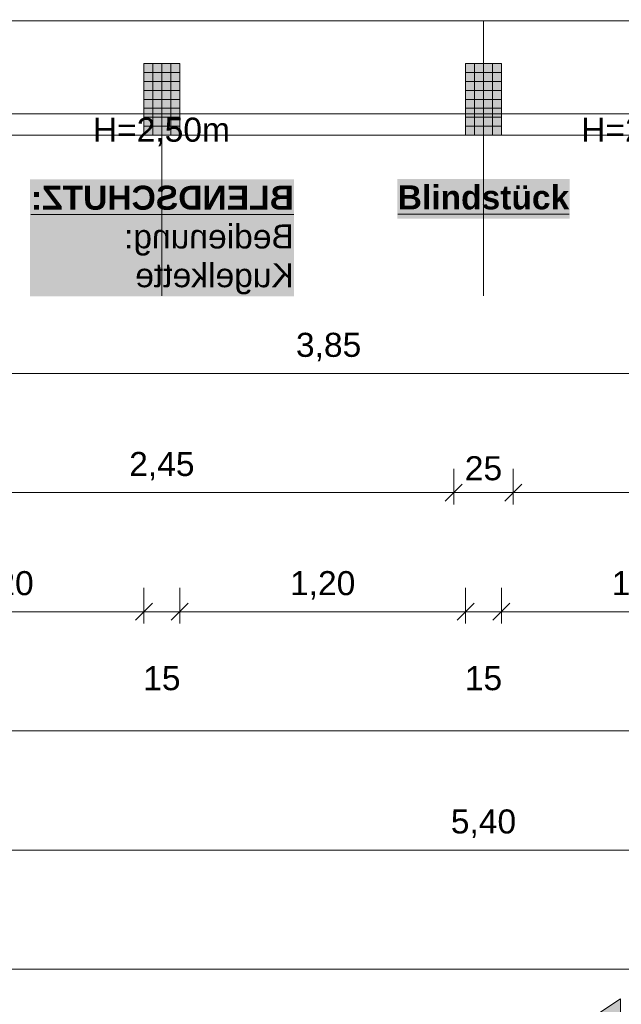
# Model space of a CAD drawing. Header units: metres. Extents: x -45 to 152, y -127 to 99.
# Tile 17 of 256: x -33 to -30.47, y -25.92 to -21.79. Entities that reach past the tile are written whole.
import ezdxf

# ---------------------------------------------------------------- set-up
doc = ezdxf.new("R2010")
doc.units = ezdxf.units.M
doc.header["$PDMODE"] = 1
doc.header["$PDSIZE"] = -2
doc.linetypes.add('Achsen 01', pattern=[5.291531, 3.175, -1.058062, 0.352704, -0.705764])
doc.linetypes.add('Raster 01', pattern=[2, 1, -1])
doc.layers.get('0').update_dxf_attribs({"lineweight": 25})
for name, color, linetype, lineweight, true_color in [('014_Fassadenarbeiten-000 Aufsicht Betonfertigteile', 7, 'Continuous', 9, 0xc0c0c0), ('031_Metallbauarbeiten-330 Aufsicht Metallbauarbeiten', 7, 'Continuous', 9, 0xa6a6a6), ('AV1-Raster', 7, 'Raster 01', 9, 0xa6a6a6)]:
    doc.layers.add(name, color=color, linetype=linetype, lineweight=lineweight, true_color=true_color)
for name, color, linetype, lineweight in [('014_Fassadenarbeiten-330 Betonfertigteile vertikal', 7, 'Continuous', 9), ('030_Sonnenschutzarbeiten-BLENDSCHUTZ', 7, 'Continuous', 5), ('030_Sonnenschutzarbeiten-BLENDSCHUTZ  Beschriftung', 7, 'Continuous', 5), ('_1.35m (3D)', 7, 'Continuous', 9), ('_GRU (2D)', 7, 'Continuous', 9), ('_OG 2 (2D)', 7, 'Continuous', 9), ('_OG 2 - DS (2D)', 7, 'Continuous', 9), ('AV1-Schnitt Achsen', 7, 'Achsen 01', 18), ('Bemaßung-Bemaßung', 7, 'Continuous', 9)]:
    doc.layers.add(name, color=color, linetype=linetype, lineweight=lineweight)
doc.layers.get('0').freeze()
doc.styles.add('Arial', font='arial.ttf')
doc.styles.add('Arial (bold)', font='arialbd.ttf')
doc.dimstyles.new('COE 50', dxfattribs={"dimtxt": 126.090495, "dimasz": 0.001414, "dimexe": 0.001, "dimexo": 0.01, "dimgap": 0.001, "dimtad": 1, "dimdec": 3, "dimtxsty": 'Arial', "dimblk": 'VW_SLASH-4', "dimblk1": 'VW_SLASH-4', "dimblk2": 'VW_SLASH-4', "dimcen": 0, "dimadec": 3, "dimazin": 0, "dimtfac": 0.8, "dimtdec": 3, "dimtix": 1, "dimtmove": 0, "dimatfit": 0, "dimldrblk": 'VW_SLASH-3', "dimfxl": 0.002, "dimfxlon": 1, "dimfrac": 2, "dimtolj": 1, "dimarcsym": 0})
pattern_1 = [(-90, (0, 0), (0.0375, 0), [])]
pattern_2 = [(0, (0, 0), (2e-18, -0.0375), [])]

# ---------------------------------------------------------------- blocks, each defined once
blk = doc.blocks.new('Group-2')
at = {"layer": 'AV1-Raster'}
for p, q in [((-32.4, -22.95), (-32.4, 1.35)), ((-31.05, -22.95), (-31.05, 1.35))]:
    blk.add_line(p, q, dxfattribs=at)
blk = doc.blocks.new('1.35m (3D)')
at = {"layer": 'AV1-Raster', "color": 7}
blk.add_blockref('Group-2', (0, 0), dxfattribs=at)
blk = doc.blocks.new('Blendschutz Beschriftung')
at = {"layer": '030_Sonnenschutzarbeiten-BLENDSCHUTZ  Beschriftung', "color": 254, "linetype": 'Continuous', "transparency": 33554559}
blk.add_solid([(-0.554, -0.1644), (0.554, -0.1644), (-0.554, 0.3267), (0.554, 0.3267)], dxfattribs=at)
at = {"layer": '030_Sonnenschutzarbeiten-BLENDSCHUTZ  Beschriftung', "insert": (-0.554, 0.3002), "char_height": 0.100872, "attachment_point": 1, "line_spacing_factor": 0.967016, "style": 'Arial (bold)'}
blk.add_mtext('{\\LBLENDSCHUTZ:}{\\fArial|b0|i0|c0|p0;\\l\\PBedienung: \\PKugelkette }', dxfattribs=at)
blk = doc.blocks.new('VW_SLASH-4')
at = {"color": 0, "linetype": 'ByBlock', "lineweight": -2, "transparency": 16777216}
blk.add_line((0, 0), (-1, 0), dxfattribs=at)
at = {"color": 0, "linetype": 'Continuous', "lineweight": 15, "transparency": 16777216, "flags": 128}
blk.add_lwpolyline([(0.5, 0.5), (-0.5, -0.5)], dxfattribs=at)
blk = doc.blocks.new('*D23')
at = {"layer": '030_Sonnenschutzarbeiten-BLENDSCHUTZ', "color": 0, "lineweight": -2}
for p, q in [((-33.625, -22.025), (-33.625, -22.175)), ((-31.175, -22.025), (-31.175, -22.175)), ((-31.2457, -22.125), (-33.5543, -22.125))]:
    blk.add_line(p, q, dxfattribs=at)
at = {"layer": 'Defpoints', "color": 0}
for p in [(-33.625, -21.385), (-31.175, -21.385), (-33.625, -22.125)]:
    blk.add_point(p, dxfattribs=at)
at = {"layer": '030_Sonnenschutzarbeiten-BLENDSCHUTZ', "color": 0, "lineweight": -2, "xscale": 0.070693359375, "yscale": 0.070693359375, "zscale": 0.070693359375, "rotation": 180}
blk.add_blockref('VW_SLASH-4', (-33.625, -22.125), dxfattribs=at)
at = {"layer": '030_Sonnenschutzarbeiten-BLENDSCHUTZ', "color": 0, "lineweight": -2, "xscale": 0.070693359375, "yscale": 0.070693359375, "zscale": 0.070693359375}
blk.add_blockref('VW_SLASH-4', (-31.175, -22.125), dxfattribs=at)
at = {"layer": '030_Sonnenschutzarbeiten-BLENDSCHUTZ', "color": 0, "lineweight": 13, "insert": (-32.4, -22.0144), "char_height": 0.10087, "attachment_point": 5, "style": 'Arial'}
blk.add_mtext('\\A1;2,45', dxfattribs=at)
blk = doc.blocks.new('VW_SLASH-3')
at = {"color": 0, "linetype": 'ByBlock', "lineweight": -2, "transparency": 16777216}
blk.add_line((0, 0), (-1, 0), dxfattribs=at)
at = {"color": 0, "linetype": 'Continuous', "lineweight": 15, "transparency": 16777216, "flags": 128}
blk.add_lwpolyline([(0.5, 0.5), (-0.5, -0.5)], dxfattribs=at)
blk = doc.blocks.new('*D24')
at = {"layer": '030_Sonnenschutzarbeiten-BLENDSCHUTZ', "color": 0, "lineweight": -2}
for p, q in [((-30.925, -22.025), (-30.925, -22.175)), ((-29.775, -22.025), (-29.775, -22.175)), ((-29.8457, -22.125), (-30.8543, -22.125))]:
    blk.add_line(p, q, dxfattribs=at)
at = {"layer": 'Defpoints', "color": 0}
for p in [(-30.925, -21.385), (-29.775, -21.385), (-30.925, -22.125)]:
    blk.add_point(p, dxfattribs=at)
at = {"layer": '030_Sonnenschutzarbeiten-BLENDSCHUTZ', "color": 0, "lineweight": -2, "xscale": 0.070693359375, "yscale": 0.070693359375, "zscale": 0.070693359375, "rotation": 180}
blk.add_blockref('VW_SLASH-4', (-30.925, -22.125), dxfattribs=at)
at = {"layer": '030_Sonnenschutzarbeiten-BLENDSCHUTZ', "color": 0, "lineweight": -2, "xscale": 0.070693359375, "yscale": 0.070693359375, "zscale": 0.070693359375}
blk.add_blockref('VW_SLASH-4', (-29.775, -22.125), dxfattribs=at)
at = {"layer": '030_Sonnenschutzarbeiten-BLENDSCHUTZ', "color": 0, "lineweight": 13, "insert": (-30.35, -22.0144), "char_height": 0.10087, "attachment_point": 5, "style": 'Arial'}
blk.add_mtext('\\A1;1,15', dxfattribs=at)
blk = doc.blocks.new('*D54')
at = {"layer": '030_Sonnenschutzarbeiten-BLENDSCHUTZ', "color": 0, "lineweight": -2}
for p, q in [((-31.175, -22.025), (-31.175, -22.175)), ((-30.925, -22.025), (-30.925, -22.175)), ((-30.9957, -22.125), (-31.1043, -22.125))]:
    blk.add_line(p, q, dxfattribs=at)
at = {"layer": 'Defpoints', "color": 0}
for p in [(-31.175, -21.36), (-30.925, -21.36), (-31.175, -22.125)]:
    blk.add_point(p, dxfattribs=at)
at = {"layer": '030_Sonnenschutzarbeiten-BLENDSCHUTZ', "color": 0, "lineweight": -2, "xscale": 0.070693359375, "yscale": 0.070693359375, "zscale": 0.070693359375, "rotation": 180}
blk.add_blockref('VW_SLASH-4', (-31.175, -22.125), dxfattribs=at)
at = {"layer": '030_Sonnenschutzarbeiten-BLENDSCHUTZ', "color": 0, "lineweight": -2, "xscale": 0.070693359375, "yscale": 0.070693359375, "zscale": 0.070693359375}
blk.add_blockref('VW_SLASH-4', (-30.925, -22.125), dxfattribs=at)
at = {"layer": '030_Sonnenschutzarbeiten-BLENDSCHUTZ', "color": 0, "lineweight": 13, "insert": (-31.05, -22.0235), "char_height": 0.10087, "attachment_point": 5, "style": 'Arial'}
blk.add_mtext('\\A1;25', dxfattribs=at)
blk = doc.blocks.new('*D434')
at = {"layer": 'Bemaßung-Bemaßung', "color": 0, "lineweight": -2}
for p, q in [((-39.15, -25.675), (-39.15, -25.825)), ((0, -25.675), (0, -25.825)), ((-0.0707, -25.775), (-39.0793, -25.775))]:
    blk.add_line(p, q, dxfattribs=at)
at = {"layer": 'Defpoints', "color": 0}
for p in [(-39.15, -21.6), (0, -21.6), (-39.15, -25.775)]:
    blk.add_point(p, dxfattribs=at)
at = {"layer": 'Bemaßung-Bemaßung', "color": 0, "lineweight": -2, "xscale": 0.070693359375, "yscale": 0.070693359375, "zscale": 0.070693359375, "rotation": 180}
blk.add_blockref('VW_SLASH-4', (-39.15, -25.775), dxfattribs=at)
at = {"layer": 'Bemaßung-Bemaßung', "color": 0, "lineweight": -2, "xscale": 0.070693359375, "yscale": 0.070693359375, "zscale": 0.070693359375}
blk.add_blockref('VW_SLASH-4', (0, -25.775), dxfattribs=at)
at = {"layer": 'Bemaßung-Bemaßung', "color": 0, "insert": (-19.575, -25.6341), "char_height": 0.15131, "attachment_point": 5, "style": 'Arial'}
blk.add_mtext('\\A1;39,15', dxfattribs=at)
blk = doc.blocks.new('*D436')
at = {"layer": 'Bemaßung-Bemaßung', "color": 0, "lineweight": -2}
for p, q in [((-33.75, -25.175), (-33.75, -25.325)), ((-28.35, -25.175), (-28.35, -25.325)), ((-28.4207, -25.275), (-33.6793, -25.275))]:
    blk.add_line(p, q, dxfattribs=at)
at = {"layer": 'Defpoints', "color": 0}
for p in [(-33.75, -21.6), (-28.35, -21.6), (-33.75, -25.275)]:
    blk.add_point(p, dxfattribs=at)
at = {"layer": 'Bemaßung-Bemaßung', "color": 0, "lineweight": -2, "xscale": 0.070693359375, "yscale": 0.070693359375, "zscale": 0.070693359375, "rotation": 180}
blk.add_blockref('VW_SLASH-4', (-33.75, -25.275), dxfattribs=at)
at = {"layer": 'Bemaßung-Bemaßung', "color": 0, "lineweight": -2, "xscale": 0.070693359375, "yscale": 0.070693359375, "zscale": 0.070693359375}
blk.add_blockref('VW_SLASH-4', (-28.35, -25.275), dxfattribs=at)
at = {"layer": 'Bemaßung-Bemaßung', "color": 0, "insert": (-31.05, -25.1644), "char_height": 0.10087, "attachment_point": 5, "style": 'Arial'}
blk.add_mtext('\\A1;5,40', dxfattribs=at)
blk = doc.blocks.new('*D458')
at = {"layer": 'Bemaßung-Bemaßung', "color": 0, "lineweight": -2}
for p, q in [((-39.825, -24.675), (-39.825, -24.825)), ((0.675, -24.675), (0.675, -24.825)), ((0.6043, -24.775), (-39.7543, -24.775))]:
    blk.add_line(p, q, dxfattribs=at)
at = {"layer": 'Defpoints', "color": 0}
for p in [(-39.825, -22.275), (0.675, -22.275), (-39.825, -24.775)]:
    blk.add_point(p, dxfattribs=at)
at = {"layer": 'Bemaßung-Bemaßung', "color": 0, "lineweight": -2, "xscale": 0.070693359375, "yscale": 0.070693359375, "zscale": 0.070693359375, "rotation": 180}
blk.add_blockref('VW_SLASH-4', (-39.825, -24.775), dxfattribs=at)
at = {"layer": 'Bemaßung-Bemaßung', "color": 0, "lineweight": -2, "xscale": 0.070693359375, "yscale": 0.070693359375, "zscale": 0.070693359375}
blk.add_blockref('VW_SLASH-4', (0.675, -24.775), dxfattribs=at)
at = {"layer": 'Bemaßung-Bemaßung', "color": 0, "insert": (-19.575, -24.6644), "char_height": 0.10087, "attachment_point": 5, "style": 'Arial'}
blk.add_mtext('\\A1;40,50', dxfattribs=at)
blk = doc.blocks.new('*D507')
at = {"layer": 'Bemaßung-Bemaßung', "color": 0, "linetype": 'Continuous', "lineweight": -2}
for p, q in [((-30.975, -24.175), (-30.975, -24.325)), ((-29.775, -24.175), (-29.775, -24.325)), ((-30.9043, -24.275), (-29.8457, -24.275))]:
    blk.add_line(p, q, dxfattribs=at)
at = {"layer": 'Defpoints', "color": 0}
for p in [(-30.975, -22.275), (-29.775, -22.275), (-29.775, -24.275)]:
    blk.add_point(p, dxfattribs=at)
at = {"layer": 'Bemaßung-Bemaßung', "color": 0, "lineweight": -2, "xscale": 0.070693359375, "yscale": 0.070693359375, "zscale": 0.070693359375, "rotation": 180}
blk.add_blockref('VW_SLASH-4', (-30.975, -24.275), dxfattribs=at)
at = {"layer": 'Bemaßung-Bemaßung', "color": 0, "lineweight": -2, "xscale": 0.070693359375, "yscale": 0.070693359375, "zscale": 0.070693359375}
blk.add_blockref('VW_SLASH-4', (-29.775, -24.275), dxfattribs=at)
at = {"layer": 'Bemaßung-Bemaßung', "color": 0, "insert": (-30.375, -24.1644), "char_height": 0.10087, "attachment_point": 5, "style": 'Arial'}
blk.add_mtext('\\A1;1,20', dxfattribs=at)
blk = doc.blocks.new('*D508')
at = {"layer": 'Bemaßung-Bemaßung', "color": 0, "linetype": 'Continuous', "lineweight": -2}
for p, q in [((-31.125, -24.175), (-31.125, -24.325)), ((-30.975, -24.175), (-30.975, -24.325)), ((-31.1957, -24.275), (-31.2664, -24.275)), ((-31.125, -24.275), (-30.975, -24.275)), ((-30.9043, -24.275), (-30.8336, -24.275))]:
    blk.add_line(p, q, dxfattribs=at)
at = {"layer": 'Defpoints', "color": 0}
for p in [(-31.125, -22.275), (-30.975, -22.275), (-30.975, -24.275)]:
    blk.add_point(p, dxfattribs=at)
at = {"layer": 'Bemaßung-Bemaßung', "color": 0, "lineweight": -2, "xscale": 0.070693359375, "yscale": 0.070693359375, "zscale": 0.070693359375}
blk.add_blockref('VW_SLASH-4', (-31.125, -24.275), dxfattribs=at)
at = {"layer": 'Bemaßung-Bemaßung', "color": 0, "lineweight": -2, "xscale": 0.070693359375, "yscale": 0.070693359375, "zscale": 0.070693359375, "rotation": 180}
blk.add_blockref('VW_SLASH-4', (-30.975, -24.275), dxfattribs=at)
at = {"layer": 'Bemaßung-Bemaßung', "color": 0, "insert": (-31.05, -24.5545), "char_height": 0.10087, "attachment_point": 5, "style": 'Arial'}
blk.add_mtext('\\A1;15', dxfattribs=at)
blk = doc.blocks.new('*D509')
at = {"layer": 'Bemaßung-Bemaßung', "color": 0, "linetype": 'Continuous', "lineweight": -2}
for p, q in [((-32.325, -24.175), (-32.325, -24.325)), ((-31.125, -24.175), (-31.125, -24.325)), ((-32.2543, -24.275), (-31.1957, -24.275))]:
    blk.add_line(p, q, dxfattribs=at)
at = {"layer": 'Defpoints', "color": 0}
for p in [(-32.325, -22.275), (-31.125, -22.275), (-31.125, -24.275)]:
    blk.add_point(p, dxfattribs=at)
at = {"layer": 'Bemaßung-Bemaßung', "color": 0, "lineweight": -2, "xscale": 0.070693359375, "yscale": 0.070693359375, "zscale": 0.070693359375, "rotation": 180}
blk.add_blockref('VW_SLASH-4', (-32.325, -24.275), dxfattribs=at)
at = {"layer": 'Bemaßung-Bemaßung', "color": 0, "lineweight": -2, "xscale": 0.070693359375, "yscale": 0.070693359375, "zscale": 0.070693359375}
blk.add_blockref('VW_SLASH-4', (-31.125, -24.275), dxfattribs=at)
at = {"layer": 'Bemaßung-Bemaßung', "color": 0, "insert": (-31.725, -24.1644), "char_height": 0.10087, "attachment_point": 5, "style": 'Arial'}
blk.add_mtext('\\A1;1,20', dxfattribs=at)
blk = doc.blocks.new('*D510')
at = {"layer": 'Bemaßung-Bemaßung', "color": 0, "linetype": 'Continuous', "lineweight": -2}
for p, q in [((-32.475, -24.175), (-32.475, -24.325)), ((-32.325, -24.175), (-32.325, -24.325)), ((-32.5457, -24.275), (-32.6164, -24.275)), ((-32.475, -24.275), (-32.325, -24.275)), ((-32.2543, -24.275), (-32.1836, -24.275))]:
    blk.add_line(p, q, dxfattribs=at)
at = {"layer": 'Defpoints', "color": 0}
for p in [(-32.475, -22.275), (-32.325, -22.275), (-32.325, -24.275)]:
    blk.add_point(p, dxfattribs=at)
at = {"layer": 'Bemaßung-Bemaßung', "color": 0, "lineweight": -2, "xscale": 0.070693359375, "yscale": 0.070693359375, "zscale": 0.070693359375}
blk.add_blockref('VW_SLASH-4', (-32.475, -24.275), dxfattribs=at)
at = {"layer": 'Bemaßung-Bemaßung', "color": 0, "lineweight": -2, "xscale": 0.070693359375, "yscale": 0.070693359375, "zscale": 0.070693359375, "rotation": 180}
blk.add_blockref('VW_SLASH-4', (-32.325, -24.275), dxfattribs=at)
at = {"layer": 'Bemaßung-Bemaßung', "color": 0, "insert": (-32.4, -24.5545), "char_height": 0.10087, "attachment_point": 5, "style": 'Arial'}
blk.add_mtext('\\A1;15', dxfattribs=at)
blk = doc.blocks.new('*D511')
at = {"layer": 'Bemaßung-Bemaßung', "color": 0, "linetype": 'Continuous', "lineweight": -2}
for p, q in [((-33.675, -24.175), (-33.675, -24.325)), ((-32.475, -24.175), (-32.475, -24.325)), ((-33.6043, -24.275), (-32.5457, -24.275))]:
    blk.add_line(p, q, dxfattribs=at)
at = {"layer": 'Defpoints', "color": 0}
for p in [(-33.675, -22.275), (-32.475, -22.275), (-32.475, -24.275)]:
    blk.add_point(p, dxfattribs=at)
at = {"layer": 'Bemaßung-Bemaßung', "color": 0, "lineweight": -2, "xscale": 0.070693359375, "yscale": 0.070693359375, "zscale": 0.070693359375, "rotation": 180}
blk.add_blockref('VW_SLASH-4', (-33.675, -24.275), dxfattribs=at)
at = {"layer": 'Bemaßung-Bemaßung', "color": 0, "lineweight": -2, "xscale": 0.070693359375, "yscale": 0.070693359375, "zscale": 0.070693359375}
blk.add_blockref('VW_SLASH-4', (-32.475, -24.275), dxfattribs=at)
at = {"layer": 'Bemaßung-Bemaßung', "color": 0, "insert": (-33.075, -24.1644), "char_height": 0.10087, "attachment_point": 5, "style": 'Arial'}
blk.add_mtext('\\A1;1,20', dxfattribs=at)
blk = doc.blocks.new('*D662')
at = {"layer": 'Bemaßung-Bemaßung', "color": 0, "linetype": 'Continuous', "lineweight": -2}
for p, q in [((-33.625, -23.175), (-33.625, -23.325)), ((-29.775, -23.175), (-29.775, -23.325)), ((-29.8457, -23.275), (-33.5543, -23.275))]:
    blk.add_line(p, q, dxfattribs=at)
at = {"layer": 'Defpoints', "color": 0}
for p in [(-33.625, -21.475), (-29.775, -21.475), (-33.625, -23.275)]:
    blk.add_point(p, dxfattribs=at)
at = {"layer": 'Bemaßung-Bemaßung', "color": 0, "lineweight": -2, "xscale": 0.070693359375, "yscale": 0.070693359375, "zscale": 0.070693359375, "rotation": 180}
blk.add_blockref('VW_SLASH-4', (-33.625, -23.275), dxfattribs=at)
at = {"layer": 'Bemaßung-Bemaßung', "color": 0, "lineweight": -2, "xscale": 0.070693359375, "yscale": 0.070693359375, "zscale": 0.070693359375}
blk.add_blockref('VW_SLASH-4', (-29.775, -23.275), dxfattribs=at)
at = {"layer": 'Bemaßung-Bemaßung', "color": 0, "insert": (-31.7, -23.1644), "char_height": 0.10087, "attachment_point": 5, "style": 'Arial'}
blk.add_mtext('\\A1;3,85', dxfattribs=at)
blk = doc.blocks.new('*D736')
at = {"layer": 'Bemaßung-Bemaßung', "color": 0, "lineweight": -2}
for p, q in [((-33.625, -23.675), (-33.625, -23.825)), ((-31.175, -23.675), (-31.175, -23.825)), ((-31.2457, -23.775), (-33.5543, -23.775))]:
    blk.add_line(p, q, dxfattribs=at)
at = {"layer": 'Defpoints', "color": 0}
for p in [(-33.625, -21.475), (-31.175, -21.475), (-33.625, -23.775)]:
    blk.add_point(p, dxfattribs=at)
at = {"layer": 'Bemaßung-Bemaßung', "color": 0, "lineweight": -2, "xscale": 0.070693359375, "yscale": 0.070693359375, "zscale": 0.070693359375, "rotation": 180}
blk.add_blockref('VW_SLASH-4', (-33.625, -23.775), dxfattribs=at)
at = {"layer": 'Bemaßung-Bemaßung', "color": 0, "lineweight": -2, "xscale": 0.070693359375, "yscale": 0.070693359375, "zscale": 0.070693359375}
blk.add_blockref('VW_SLASH-4', (-31.175, -23.775), dxfattribs=at)
at = {"layer": 'Bemaßung-Bemaßung', "color": 0, "insert": (-32.4, -23.6644), "char_height": 0.10087, "attachment_point": 5, "style": 'Arial'}
blk.add_mtext('\\A1;2,45', dxfattribs=at)
blk = doc.blocks.new('*D737')
at = {"layer": 'Bemaßung-Bemaßung', "color": 0, "lineweight": -2}
for p, q in [((-31.175, -23.675), (-31.175, -23.825)), ((-30.925, -23.675), (-30.925, -23.825)), ((-30.9957, -23.775), (-31.1043, -23.775))]:
    blk.add_line(p, q, dxfattribs=at)
at = {"layer": 'Defpoints', "color": 0}
for p in [(-31.175, -21.475), (-30.925, -21.475), (-31.175, -23.775)]:
    blk.add_point(p, dxfattribs=at)
at = {"layer": 'Bemaßung-Bemaßung', "color": 0, "lineweight": -2, "xscale": 0.070693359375, "yscale": 0.070693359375, "zscale": 0.070693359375, "rotation": 180}
blk.add_blockref('VW_SLASH-4', (-31.175, -23.775), dxfattribs=at)
at = {"layer": 'Bemaßung-Bemaßung', "color": 0, "lineweight": -2, "xscale": 0.070693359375, "yscale": 0.070693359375, "zscale": 0.070693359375}
blk.add_blockref('VW_SLASH-4', (-30.925, -23.775), dxfattribs=at)
at = {"layer": 'Bemaßung-Bemaßung', "color": 0, "insert": (-31.05, -23.6735), "char_height": 0.10087, "attachment_point": 5, "style": 'Arial'}
blk.add_mtext('\\A1;25', dxfattribs=at)
blk = doc.blocks.new('*D738')
at = {"layer": 'Bemaßung-Bemaßung', "color": 0, "lineweight": -2}
for p, q in [((-30.925, -23.675), (-30.925, -23.825)), ((-28.475, -23.675), (-28.475, -23.825)), ((-28.5457, -23.775), (-30.8543, -23.775))]:
    blk.add_line(p, q, dxfattribs=at)
at = {"layer": 'Defpoints', "color": 0}
for p in [(-30.925, -21.475), (-28.475, -21.475), (-30.925, -23.775)]:
    blk.add_point(p, dxfattribs=at)
at = {"layer": 'Bemaßung-Bemaßung', "color": 0, "lineweight": -2, "xscale": 0.070693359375, "yscale": 0.070693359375, "zscale": 0.070693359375, "rotation": 180}
blk.add_blockref('VW_SLASH-4', (-30.925, -23.775), dxfattribs=at)
at = {"layer": 'Bemaßung-Bemaßung', "color": 0, "lineweight": -2, "xscale": 0.070693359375, "yscale": 0.070693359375, "zscale": 0.070693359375}
blk.add_blockref('VW_SLASH-4', (-28.475, -23.775), dxfattribs=at)
at = {"layer": 'Bemaßung-Bemaßung', "color": 0, "insert": (-29.7, -23.6644), "char_height": 0.10087, "attachment_point": 5, "style": 'Arial'}
blk.add_mtext('\\A1;2,45', dxfattribs=at)
blk = doc.blocks.new('Group-749')
at = {"layer": 'AV1-Schnitt Achsen', "linetype": 'Continuous', "lineweight": 0}
blk.add_hatch(color=7, dxfattribs=at).paths.add_polyline_path([(-30.475, -25.9), (-30.475, -26.3), (-30.775, -26.1)])
at = {"layer": 'AV1-Schnitt Achsen', "linetype": 'Continuous', "flags": 128}
blk.add_lwpolyline([(-30.475, -25.9), (-30.475, -26.3), (-30.775, -26.1)], close=True, dxfattribs=at)
blk = doc.blocks.new('GRU (2D)')
at = {"layer": 'AV1-Schnitt Achsen', "color": 7}
blk.add_blockref('Group-749', (0, 0), dxfattribs=at)
blk = doc.blocks.new('OG 2 - DS (2D)')
at = {"layer": '030_Sonnenschutzarbeiten-BLENDSCHUTZ', "color": 30, "transparency": 33554610}
blk.add_solid([(-31.4111, -22.6254), (-30.6889, -22.6254), (-31.4111, -22.4589), (-30.6889, -22.4589)], dxfattribs=at)
blk.add_solid([(-31.4111, -22.6254), (-30.6889, -22.6254), (-31.4111, -22.4589), (-30.6889, -22.4589)], dxfattribs=at)
at = {"layer": '030_Sonnenschutzarbeiten-BLENDSCHUTZ  Beschriftung', "color": 7, "xscale": -1}
blk.add_blockref('Blendschutz Beschriftung', (-32.4, -22.7874), dxfattribs=at)
at = {"layer": '030_Sonnenschutzarbeiten-BLENDSCHUTZ', "color": 7, "char_height": 0.10087, "attachment_point": 1, "line_spacing_factor": 0.969122, "style": 'Arial'}
for insert in [(-32.6897, -22.2018), (-30.6397, -22.2018)]:
    blk.add_mtext('H=2,50m', dxfattribs=dict(at, insert=insert))
at = {"layer": '030_Sonnenschutzarbeiten-BLENDSCHUTZ', "color": 7, "insert": (-31.05, -22.4858), "char_height": 0.100872, "width": 0.722129, "attachment_point": 2, "line_spacing_factor": 0.969122, "style": 'Arial (bold)'}
blk.add_mtext('{\\LB}{\\Llindstück }', dxfattribs=at)
at = {"layer": '030_Sonnenschutzarbeiten-BLENDSCHUTZ', "color": 251, "lineweight": 13}
dim = blk.add_linear_dim(base=(-31.175, -22.125), p1=(-30.925, -21.36), p2=(-31.175, -21.36), text='25', dimstyle='COE 50', override={"dimtxt": 0.100872, "dimasz": 0.070693, "dimexe": 0.05, "dimgap": 0.05, "dimpost": '<>', "dimtxsty": 'Arial', "dimtmove": 2, "dimfxl": 0.1}, dxfattribs=at)
dim.commit()
dim.dimension.update_dxf_attribs({"geometry": '*D54', "text_midpoint": (-31.05, -22.0235)})
at = {"layer": '030_Sonnenschutzarbeiten-BLENDSCHUTZ', "color": 7, "lineweight": 13}
for base, p1, p2, text, picture, middle in [((-33.625, -22.125), (-31.175, -21.385), (-33.625, -21.385), '2,45', '*D23', (-32.4, -22.0144)), ((-30.925, -22.125), (-29.775, -21.385), (-30.925, -21.385), '1,15', '*D24', (-30.35, -22.0144))]:
    dim = blk.add_linear_dim(base=base, p1=p1, p2=p2, text=text, dimstyle='COE 50', override={"dimtxt": 0.100872, "dimasz": 0.070693, "dimexe": 0.05, "dimgap": 0.05, "dimpost": '<>', "dimtxsty": 'Arial', "dimtmove": 2, "dimfxl": 0.1}, dxfattribs=at)
    dim.commit()
    dim.dimension.update_dxf_attribs({"geometry": picture, "text_midpoint": middle})
blk = doc.blocks.new('OG 2 (2D)')
at = {"layer": '014_Fassadenarbeiten-000 Aufsicht Betonfertigteile', "flags": 128}
blk.add_lwpolyline([(-39.455, -21.905), (0.305, -21.905), (0.675, -22.275), (-39.825, -22.275)], close=True, dxfattribs=at)
at = {"layer": 'Bemaßung-Bemaßung'}
dim = blk.add_linear_dim(base=(-39.825, -24.775), p1=(0.675, -22.275), p2=(-39.825, -22.275), text='40,50', dimstyle='COE 50', override={"dimtxt": 0.100872, "dimasz": 0.070693, "dimexe": 0.05, "dimgap": 0.05, "dimpost": '<>', "dimtxsty": 'Arial', "dimtmove": 2, "dimfxl": 0.1}, dxfattribs=at)
dim.commit()
dim.dimension.update_dxf_attribs({"geometry": '*D458', "text_midpoint": (-19.575, -24.6644)})
at = {"layer": 'Bemaßung-Bemaßung', "linetype": 'Continuous'}
for base, p1, p2, text, override, picture, middle in [((-32.475, -24.275), (-33.675, -22.275), (-32.475, -22.275), '1,20', {"dimtxt": 0.100872, "dimasz": 0.070693, "dimexe": 0.05, "dimgap": 0.05, "dimpost": '<>', "dimtxsty": 'Arial', "dimtmove": 2, "dimfxl": 0.1}, '*D511', (-33.075, -24.1644)), ((-32.325, -24.275), (-32.475, -22.275), (-32.325, -22.275), '15', {"dimtxt": 0.100872, "dimasz": 0.070693, "dimexe": 0.05, "dimgap": 0.05, "dimpost": '<>', "dimtxsty": 'Arial', "dimtix": 0, "dimtmove": 2, "dimfxl": 0.1}, '*D510', (-32.4, -24.5545)), ((-31.125, -24.275), (-32.325, -22.275), (-31.125, -22.275), '1,20', {"dimtxt": 0.100872, "dimasz": 0.070693, "dimexe": 0.05, "dimgap": 0.05, "dimpost": '<>', "dimtxsty": 'Arial', "dimtmove": 2, "dimfxl": 0.1}, '*D509', (-31.725, -24.1644)), ((-30.975, -24.275), (-31.125, -22.275), (-30.975, -22.275), '15', {"dimtxt": 0.100872, "dimasz": 0.070693, "dimexe": 0.05, "dimgap": 0.05, "dimpost": '<>', "dimtxsty": 'Arial', "dimtix": 0, "dimtmove": 2, "dimfxl": 0.1}, '*D508', (-31.05, -24.5545)), ((-29.775, -24.275), (-30.975, -22.275), (-29.775, -22.275), '1,20', {"dimtxt": 0.100872, "dimasz": 0.070693, "dimexe": 0.05, "dimgap": 0.05, "dimpost": '<>', "dimtxsty": 'Arial', "dimtmove": 2, "dimfxl": 0.1}, '*D507', (-30.375, -24.1644))]:
    dim = blk.add_linear_dim(base=base, p1=p1, p2=p2, text=text, dimstyle='COE 50', override=override, dxfattribs=at)
    dim.commit()
    dim.dimension.update_dxf_attribs({"geometry": picture, "text_midpoint": middle})
at = {"color": 255}
blk.add_wipeout([(-31.05, -21.795), (-28.35, -21.795), (-28.35, -22.185), (-31.05, -22.185)], dxfattribs=at).dxf.layer = '031_Metallbauarbeiten-330 Aufsicht Metallbauarbeiten'
at = {"layer": '031_Metallbauarbeiten-330 Aufsicht Metallbauarbeiten', "flags": 128}
blk.add_lwpolyline([(-31.05, -21.795), (-28.35, -21.795), (-28.35, -22.185), (-31.05, -22.185)], close=True, dxfattribs=at)
at = {"layer": 'Bemaßung-Bemaßung'}
dim = blk.add_linear_dim(base=(-30.925, -23.775), p1=(-28.475, -21.475), p2=(-30.925, -21.475), text='2,45', dimstyle='COE 50', override={"dimtxt": 0.100872, "dimasz": 0.070693, "dimexe": 0.05, "dimgap": 0.05, "dimpost": '<>', "dimtxsty": 'Arial', "dimtmove": 2, "dimfxl": 0.1}, dxfattribs=at)
dim.commit()
dim.dimension.update_dxf_attribs({"geometry": '*D738', "text_midpoint": (-29.7, -23.6644)})
at = {"color": 255}
blk.add_wipeout([(-33.75, -21.795), (-31.05, -21.795), (-31.05, -22.185), (-33.75, -22.185)], dxfattribs=at).dxf.layer = '031_Metallbauarbeiten-330 Aufsicht Metallbauarbeiten'
at = {"layer": '014_Fassadenarbeiten-330 Betonfertigteile vertikal', "linetype": 'Continuous', "lineweight": 0}
for points in [[(-32.475, -21.975), (-32.325, -21.975), (-32.325, -22.275), (-32.475, -22.275)], [(-31.125, -21.975), (-30.975, -21.975), (-30.975, -22.275), (-31.125, -22.275)]]:
    blk.add_hatch(color=9, dxfattribs=at).paths.add_polyline_path(points)
at = {"layer": '014_Fassadenarbeiten-330 Betonfertigteile vertikal', "linetype": 'Continuous', "lineweight": 9}
h = blk.add_hatch(dxfattribs=at)
h.set_pattern_fill('Stahlbetonfertigteil', color=8, style=0, pattern_type=2)
h.set_pattern_definition(pattern_1)
h.paths.add_polyline_path([(-32.475, -21.975), (-32.325, -21.975), (-32.325, -22.275), (-32.475, -22.275)])
at = {"layer": '014_Fassadenarbeiten-330 Betonfertigteile vertikal', "linetype": 'Continuous', "lineweight": 13}
h = blk.add_hatch(dxfattribs=at)
h.set_pattern_fill('Stahlbetonfertigteil-1', color=8, style=0, pattern_type=2)
h.set_pattern_definition(pattern_2)
h.paths.add_polyline_path([(-32.475, -21.975), (-32.325, -21.975), (-32.325, -22.275), (-32.475, -22.275)])
at = {"layer": '014_Fassadenarbeiten-330 Betonfertigteile vertikal', "linetype": 'Continuous', "lineweight": 9}
h = blk.add_hatch(dxfattribs=at)
h.set_pattern_fill('Stahlbetonfertigteil', color=8, style=0, pattern_type=2)
h.set_pattern_definition(pattern_1)
h.paths.add_polyline_path([(-31.125, -21.975), (-30.975, -21.975), (-30.975, -22.275), (-31.125, -22.275)])
at = {"layer": '014_Fassadenarbeiten-330 Betonfertigteile vertikal', "linetype": 'Continuous', "lineweight": 13}
h = blk.add_hatch(dxfattribs=at)
h.set_pattern_fill('Stahlbetonfertigteil-1', color=8, style=0, pattern_type=2)
h.set_pattern_definition(pattern_2)
h.paths.add_polyline_path([(-31.125, -21.975), (-30.975, -21.975), (-30.975, -22.275), (-31.125, -22.275)])
at = {"layer": '014_Fassadenarbeiten-330 Betonfertigteile vertikal', "flags": 128}
for points in [[(-32.475, -21.975), (-32.325, -21.975), (-32.325, -22.275), (-32.475, -22.275)], [(-31.125, -21.975), (-30.975, -21.975), (-30.975, -22.275), (-31.125, -22.275)]]:
    blk.add_lwpolyline(points, close=True, dxfattribs=at)
at = {"layer": '031_Metallbauarbeiten-330 Aufsicht Metallbauarbeiten', "flags": 128}
blk.add_lwpolyline([(-33.75, -21.795), (-31.05, -21.795), (-31.05, -22.185), (-33.75, -22.185)], close=True, dxfattribs=at)
at = {"layer": 'Bemaßung-Bemaßung', "linetype": 'Continuous'}
dim = blk.add_linear_dim(base=(-33.625, -23.275), p1=(-29.775, -21.475), p2=(-33.625, -21.475), text='3,85', dimstyle='COE 50', override={"dimtxt": 0.100872, "dimasz": 0.070693, "dimexe": 0.05, "dimgap": 0.05, "dimpost": '<>', "dimtxsty": 'Arial', "dimtmove": 2, "dimfxl": 0.1}, dxfattribs=at)
dim.commit()
dim.dimension.update_dxf_attribs({"geometry": '*D662', "text_midpoint": (-31.7, -23.1644)})
at = {"layer": 'Bemaßung-Bemaßung'}
for base, p1, p2, text, picture, middle in [((-33.625, -23.775), (-31.175, -21.475), (-33.625, -21.475), '2,45', '*D736', (-32.4, -23.6644)), ((-31.175, -23.775), (-30.925, -21.475), (-31.175, -21.475), '25', '*D737', (-31.05, -23.6735))]:
    dim = blk.add_linear_dim(base=base, p1=p1, p2=p2, text=text, dimstyle='COE 50', override={"dimtxt": 0.100872, "dimasz": 0.070693, "dimexe": 0.05, "dimgap": 0.05, "dimpost": '<>', "dimtxsty": 'Arial', "dimtmove": 2, "dimfxl": 0.1}, dxfattribs=at)
    dim.commit()
    dim.dimension.update_dxf_attribs({"geometry": picture, "text_midpoint": middle})
at = {"layer": 'Bemaßung-Bemaßung', "color": 1}
for base, p1, p2, text, override, picture, middle in [((-39.15, -25.775), (0, -21.6), (-39.15, -21.6), '39,15', {"dimtxt": 0.151309, "dimasz": 0.070693, "dimexe": 0.05, "dimgap": 0.05, "dimpost": '<>', "dimtxsty": 'Arial', "dimtmove": 2, "dimfxl": 0.1}, '*D434', (-19.575, -25.6341)), ((-33.75, -25.275), (-28.35, -21.6), (-33.75, -21.6), '5,40', {"dimtxt": 0.100872, "dimasz": 0.070693, "dimexe": 0.05, "dimgap": 0.05, "dimpost": '<>', "dimtxsty": 'Arial', "dimtmove": 2, "dimfxl": 0.1}, '*D436', (-31.05, -25.1644))]:
    dim = blk.add_linear_dim(base=base, p1=p1, p2=p2, text=text, dimstyle='COE 50', override=override, dxfattribs=at)
    dim.commit()
    dim.dimension.update_dxf_attribs({"geometry": picture, "text_midpoint": middle})

msp = doc.modelspace()

# ---------------------------------------------------------------- block references
at = {"layer": '_1.35m (3D)'}
msp.add_blockref('1.35m (3D)', (0, 0), dxfattribs=at)

# ---------------------------------------------------------------- next in the draw order: block references
at = {"layer": '_OG 2 - DS (2D)'}
msp.add_blockref('OG 2 - DS (2D)', (0, 0), dxfattribs=at)

# ---------------------------------------------------------------- next in the draw order: block references
at = {"layer": '_OG 2 (2D)'}
msp.add_blockref('OG 2 (2D)', (0, 0), dxfattribs=at)

# ---------------------------------------------------------------- next in the draw order: block references
at = {"layer": '_GRU (2D)'}
msp.add_blockref('GRU (2D)', (0, 0), dxfattribs=at)

doc.saveas('drawing.dxf')
